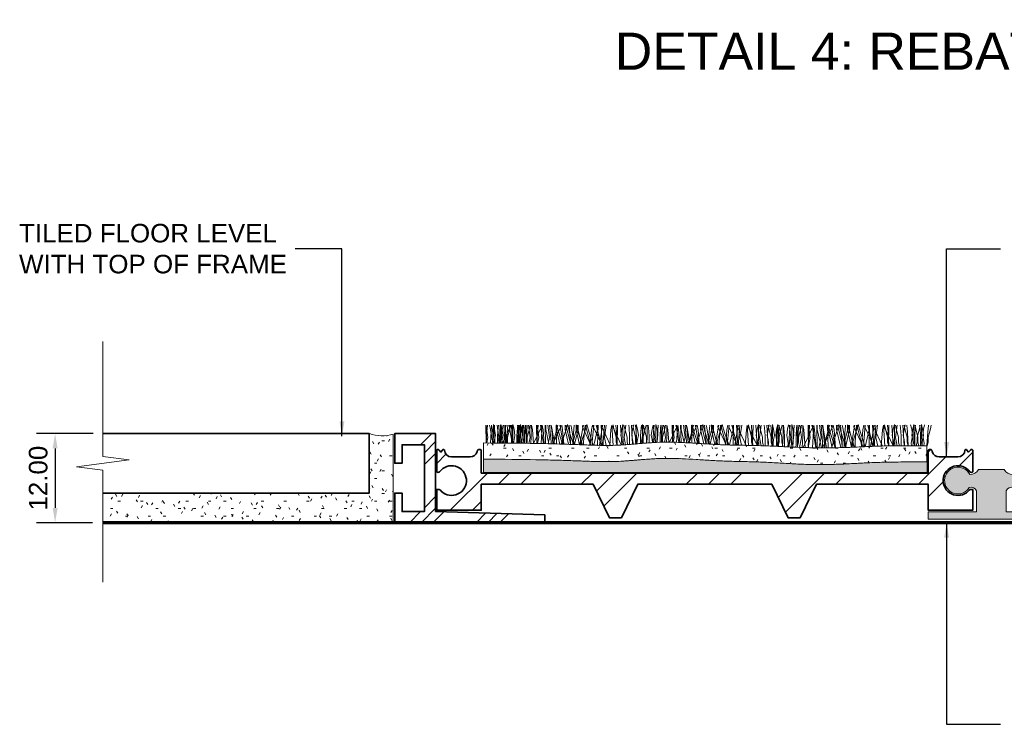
# Model space of a CAD drawing. Header units: millimetres. Extents: x -169 to 162, y -35 to 68.
# Tile 1 of 3: x -169 to -37, y -27 to 68. Entities that reach past the tile are written whole.
import ezdxf

# ---------------------------------------------------------------- set-up
doc = ezdxf.new("R2010")
doc.units = ezdxf.units.MM
for name, color, linetype, lineweight in [('FS-DETAIL', 3, 'Continuous', 35), ('FS-DETAIL-HATCH', 253, 'Continuous', 13), ('FS-DETAIL-THIN', 8, 'Continuous', 18), ('FS-DETAIL-WIDE', 4, 'Continuous', 70), ('FS-DIM', 14, 'Continuous', 15), ('FS-TEXT', 7, 'Continuous', 25)]:
    doc.layers.add(name, color=color, linetype=linetype, lineweight=lineweight)
doc.styles.add('Arial', font='arial.ttf', dxfattribs={"height": 2.5})
doc.dimstyles.new('Diagonal_2.5mm Arial', dxfattribs={"dimtxt": 2.5, "dimasz": 2, "dimexe": 2.5, "dimexo": 5, "dimgap": 1, "dimtad": 1, "dimzin": 0, "dimdsep": 46, "dimtxsty": 'Arial', "dimcen": 2, "dimdle": 4, "dimclrd": 256, "dimclre": 256, "dimclrt": 50, "dimaunit": 1, "dimadec": 0, "dimazin": 0, "dimtfac": 1, "dimtix": 1, "dimtmove": 2, "dimatfit": 3, "dimfxl": 1, "dimtvp": 1, "dimtolj": 1, "dimtzin": 0, "dimarcsym": 0})
doc.dimstyles.new('Diagonal_2.5mm Arial$7', dxfattribs={"dimtxt": 2.5, "dimasz": 2, "dimexe": 2.5, "dimexo": 5, "dimgap": 1, "dimtad": 0, "dimzin": 0, "dimdsep": 46, "dimtxsty": 'Arial', "dimcen": 2, "dimdle": 4, "dimclrd": 1, "dimclre": 256, "dimclrt": 7, "dimaunit": 1, "dimadec": 0, "dimazin": 0, "dimtfac": 1, "dimtix": 1, "dimtmove": 2, "dimatfit": 3, "dimfxl": 1, "dimtvp": 1, "dimtolj": 1, "dimtzin": 0, "dimarcsym": 0})

# ---------------------------------------------------------------- blocks, each defined once
blk = doc.blocks.new('CARPET-H-PROFILE-MAXI')
at = {"layer": 'FS-DETAIL-HATCH'}
for p, q in [((-73.39, -53.15), (-73.34, -55.57)), ((-73.25, -54.11), (-73.34, -55.57)), ((-73.1, -54.82), (-73.32, -53.15)), ((-73.18, -53.15), (-73.25, -54.11)), ((-72.8, -53.51), (-72.88, -53.15)), ((-72.46, -55.58), (-72.8, -53.51)), ((-72.78, -55.58), (-72.63, -53.16)), ((-72.5, -53.81), (-72.63, -53.16)), ((-72.36, -55.58), (-72.5, -53.81)), ((-72.21, -53.73), (-72.37, -53.08)), ((-72.37, -53.43), (-72.37, -53.08)), ((-72.37, -54.75), (-72.37, -53.43)), ((-72.23, -53.15), (-72.18, -55.58)), ((-72.1, -54.56), (-72.21, -53.73)), ((-71.64, -54.82), (-71.86, -53.15)), ((-71.74, -53.55), (-71.81, -54.6)), ((-71.68, -53.15), (-71.74, -53.55)), ((-71.51, -54.11), (-71.6, -55.59)), ((-71.44, -53.15), (-71.51, -54.11)), ((-71.34, -53.81), (-71.47, -53.15)), ((-71.46, -54.78), (-71.16, -53.66)), ((-71.19, -53.77), (-71.36, -53.08)), ((-71.36, -53.43), (-71.36, -53.08)), ((-71.36, -54.75), (-71.36, -53.43)), ((-71.2, -55.59), (-71.34, -53.81)), ((-71.09, -54.56), (-71.19, -53.78)), ((-71.16, -53.66), (-71.06, -53.15)), ((-71.15, -55.59), (-70.12, -53.4)), ((-70.91, -53.43), (-70.91, -53.15)), ((-70.91, -54.75), (-70.91, -53.43)), ((-70.72, -53.55), (-70.8, -54.6)), ((-70.76, -53.15), (-70.71, -55.6)), ((-70.67, -53.15), (-70.72, -53.55)), ((-70.5, -54.11), (-70.59, -55.6)), ((-70.43, -53.15), (-70.5, -54.11)), ((-70.45, -54.78), (-70.15, -53.66)), ((-70.18, -53.51), (-70.26, -53.15)), ((-69.83, -55.6), (-70.18, -53.51)), ((-70.12, -53.4), (-70.17, -53.15)), ((-70.15, -53.66), (-70.05, -53.15)), ((-69.88, -53.81), (-70, -53.15)), ((-69.9, -53.43), (-69.9, -53.15)), ((-69.9, -54.75), (-69.9, -53.43)), ((-69.73, -55.61), (-69.88, -53.81)), ((-69.59, -53.73), (-69.75, -53.08)), ((-69.75, -53.43), (-69.75, -53.08)), ((-69.75, -54.75), (-69.75, -53.43)), ((-69.47, -54.56), (-69.59, -53.73)), ((-69.11, -53.55), (-69.19, -54.6)), ((-69.04, -54.11), (-69.13, -55.61)), ((-69.06, -53.15), (-69.11, -53.55)), ((-68.89, -54.82), (-69.11, -53.15)), ((-68.96, -53.15), (-69.04, -54.11)), ((-68.89, -54.11), (-68.98, -55.61)), ((-68.82, -53.15), (-68.89, -54.11)), ((-68.84, -54.78), (-68.54, -53.66)), ((-68.57, -53.73), (-68.74, -53.08)), ((-68.74, -53.43), (-68.74, -53.08)), ((-68.74, -54.75), (-68.74, -53.43)), ((-68.46, -54.56), (-68.57, -53.73)), ((-68.56, -55.62), (-68.41, -53.15)), ((-68.54, -53.66), (-68.43, -53.15)), ((-68.29, -53.43), (-68.29, -53.15)), ((-68.29, -54.75), (-68.29, -53.43)), ((-68.1, -53.55), (-68.17, -54.6)), ((-68.05, -53.15), (-68.1, -53.55)), ((-68.01, -53.15), (-67.96, -55.62)), ((-67.87, -54.11), (-67.97, -55.62)), ((-67.8, -53.15), (-67.87, -54.11)), ((-67.82, -54.78), (-67.52, -53.66)), ((-67.42, -54.82), (-67.65, -53.15)), ((-67.52, -53.66), (-67.42, -53.15)), ((-67.27, -53.43), (-67.27, -53.15)), ((-67.27, -54.75), (-67.27, -53.43)), ((-67.12, -53.81), (-67.25, -53.15)), ((-66.98, -55.63), (-67.12, -53.81)), ((-66.95, -55.63), (-65.91, -53.4)), ((-66.55, -53.15), (-66.5, -55.64)), ((-66.41, -54.11), (-66.51, -55.64)), ((-66.26, -54.82), (-66.48, -53.15)), ((-66.34, -53.15), (-66.41, -54.11)), ((-65.96, -53.51), (-66.04, -53.15)), ((-65.6, -55.66), (-65.96, -53.51)), ((-65.91, -53.4), (-65.95, -53.15)), ((-65.94, -55.65), (-65.79, -53.16)), ((-65.66, -53.81), (-65.79, -53.16)), ((-65.51, -55.66), (-65.66, -53.81)), ((-65.39, -53.15), (-65.34, -55.67)), ((-65.32, -53.77), (-65.32, -53.15)), ((-64.88, -55.68), (-65.32, -53.77)), ((-64.8, -54.82), (-65.02, -53.15)), ((-64.6, -55.42), (-64.8, -53.15)), ((-64.5, -53.81), (-64.63, -53.15)), ((-64.5, -53.51), (-64.58, -53.15)), ((-64.13, -55.7), (-64.5, -53.51)), ((-64.35, -55.7), (-64.5, -53.81)), ((-64.36, -55.7), (-63.29, -53.4)), ((-64.26, -55.42), (-63.69, -53.15)), ((-63.92, -53.15), (-63.87, -55.71)), ((-63.86, -53.77), (-63.86, -53.14)), ((-63.56, -54.18), (-63.86, -53.14)), ((-63.41, -55.72), (-63.86, -53.77)), ((-63.05, -55.73), (-63.56, -54.18)), ((-63.34, -53.51), (-63.42, -53.15)), ((-62.97, -55.73), (-63.34, -53.51)), ((-63.29, -53.4), (-63.33, -53.15)), ((-63.24, -55.73), (-62.72, -54.18)), ((-63.04, -53.81), (-63.17, -53.15)), ((-62.88, -55.74), (-63.04, -53.81)), ((-62.72, -54.18), (-62.41, -53.1)), ((-62.7, -53.77), (-62.7, -53.15)), ((-62.24, -55.75), (-62.7, -53.77)), ((-62.02, -55.42), (-62.6, -53.15)), ((-62.1, -54.18), (-62.41, -53.1)), ((-61.97, -55.42), (-62.17, -53.15)), ((-61.57, -55.78), (-62.1, -54.18)), ((-61.87, -53.51), (-61.96, -53.15)), ((-61.5, -55.78), (-61.87, -53.51)), ((-61.69, -55.42), (-61.49, -53.15)), ((-61.64, -55.42), (-61.06, -53.15)), ((-61.43, -55.78), (-60.96, -53.77)), ((-61.24, -53.77), (-61.24, -53.14)), ((-60.94, -54.18), (-61.24, -53.14)), ((-60.76, -55.8), (-61.24, -53.77)), ((-60.56, -55.42), (-61.14, -53.15)), ((-60.96, -53.77), (-60.96, -53.15)), ((-60.39, -55.82), (-60.94, -54.18)), ((-60.71, -55.81), (-60.32, -53.51)), ((-60.64, -55.81), (-60.1, -54.18)), ((-60.37, -53.4), (-60.33, -53.15)), ((-59.23, -55.86), (-60.37, -53.4)), ((-60.32, -53.51), (-60.24, -53.15)), ((-60.22, -55.42), (-60.02, -53.15)), ((-60.1, -54.18), (-59.79, -53.1)), ((-59.4, -55.42), (-59.98, -53.15)), ((-59.47, -54.18), (-59.79, -53.1)), ((-58.91, -55.87), (-59.47, -54.18)), ((-59.32, -55.85), (-59.16, -53.81)), ((-59.16, -53.81), (-59.03, -53.15)), ((-59.06, -55.42), (-58.86, -53.15)), ((-58.91, -53.4), (-58.87, -53.15)), ((-57.75, -55.88), (-58.89, -53.45)), ((-58.83, -55.87), (-58.34, -53.77)), ((-57.94, -55.42), (-58.51, -53.15)), ((-58.34, -53.77), (-58.34, -53.15)), ((-58.27, -53.15), (-58.33, -55.88)), ((-58.09, -55.88), (-57.7, -53.51)), ((-57.7, -55.88), (-57.87, -53.15)), ((-57.75, -53.4), (-57.71, -53.15)), ((-56.59, -55.89), (-57.75, -53.4)), ((-57.7, -53.51), (-57.62, -53.15)), ((-57.6, -55.42), (-57.4, -53.15)), ((-57.4, -54.82), (-57.18, -53.15)), ((-56.7, -55.89), (-56.54, -53.81)), ((-56.54, -53.81), (-56.41, -53.16)), ((-56.24, -55.89), (-56.41, -53.16)), ((-56.29, -53.4), (-56.24, -53.13)), ((-55.15, -55.83), (-56.29, -53.4)), ((-56.14, -53.66), (-56.24, -53.13)), ((-55.84, -54.78), (-56.14, -53.66)), ((-55.86, -53.15), (-55.79, -54.11)), ((-55.79, -54.11), (-55.68, -55.86)), ((-55.65, -53.15), (-55.7, -55.86)), ((-55.08, -55.82), (-55.25, -53.15)), ((-55.2, -54.56), (-55.09, -53.73)), ((-55.09, -53.73), (-54.92, -53.08)), ((-54.92, -53.43), (-54.92, -53.08)), ((-54.92, -54.75), (-54.92, -53.43)), ((-54.67, -53.66), (-54.78, -53.15)), ((-54.77, -54.82), (-54.55, -53.15)), ((-54.37, -54.78), (-54.67, -53.66)), ((-54.15, -53.15), (-54.1, -53.55)), ((-54.1, -53.55), (-54.02, -54.6)), ((-53.63, -55.73), (-53.79, -53.15)), ((-53.74, -54.56), (-53.62, -53.73)), ((-53.62, -53.73), (-53.47, -53.13)), ((-53.51, -53.66), (-53.61, -53.15)), ((-53.21, -54.78), (-53.51, -53.66)), ((-53.23, -53.15), (-53.16, -54.11)), ((-53.16, -54.11), (-53.06, -55.68)), ((-52.96, -53.73), (-53.12, -53.08)), ((-53.12, -53.43), (-53.12, -53.08)), ((-53.12, -54.75), (-53.12, -53.43)), ((-52.84, -54.56), (-52.96, -53.73)), ((-52.57, -54.56), (-52.46, -53.73)), ((-52.48, -53.55), (-52.56, -54.6)), ((-52.43, -53.15), (-52.48, -53.55)), ((-52.46, -53.73), (-52.3, -53.08)), ((-52.26, -54.11), (-52.35, -55.62)), ((-52.3, -53.43), (-52.3, -53.08)), ((-52.3, -54.75), (-52.3, -53.43)), ((-52.18, -53.15), (-52.26, -54.11)), ((-52.21, -54.78), (-51.91, -53.66)), ((-52.05, -53.66), (-52.15, -53.15)), ((-51.75, -54.78), (-52.05, -53.66)), ((-51.91, -53.66), (-51.8, -53.15)), ((-51.66, -53.43), (-51.66, -53.15)), ((-51.66, -54.75), (-51.66, -53.43)), ((-51.53, -53.15), (-51.47, -53.55)), ((-51.47, -53.55), (-51.4, -54.6)), ((-51.11, -54.56), (-51, -53.73)), ((-51, -53.73), (-50.86, -53.18)), ((-50.79, -54.11), (-50.88, -55.53)), ((-50.64, -54.82), (-50.86, -53.18)), ((-50.72, -53.15), (-50.79, -54.11)), ((-50.33, -53.73), (-50.49, -53.08)), ((-50.49, -53.43), (-50.49, -53.08)), ((-50.49, -54.75), (-50.49, -53.43)), ((-50.22, -54.56), (-50.33, -53.73)), ((-50.31, -55.5), (-50.17, -53.15)), ((-49.86, -53.55), (-49.93, -54.6)), ((-49.8, -53.15), (-49.86, -53.55)), ((-49.77, -53.15), (-49.72, -55.48)), ((-49.63, -54.11), (-49.72, -55.48)), ((-49.56, -53.15), (-49.63, -54.11)), ((-49.58, -54.78), (-49.28, -53.66)), ((-49.18, -54.82), (-49.4, -53.15)), ((-49.28, -53.66), (-49.18, -53.15)), ((-49.03, -53.43), (-49.03, -53.15)), ((-49.03, -54.75), (-49.03, -53.43)), ((-48.88, -53.81), (-49.01, -53.15)), ((-48.75, -55.47), (-48.88, -53.81)), ((-48.63, -55.47), (-47.67, -53.4)), ((-48.31, -53.15), (-48.26, -55.48)), ((-48.17, -54.11), (-48.25, -55.48)), ((-48.02, -54.82), (-48.24, -53.15)), ((-48.1, -53.15), (-48.17, -54.11)), ((-47.72, -53.51), (-47.8, -53.15)), ((-47.39, -55.5), (-47.72, -53.51)), ((-47.67, -53.4), (-47.71, -53.15)), ((-47.69, -55.49), (-47.55, -53.16)), ((-47.42, -53.81), (-47.55, -53.16)), ((-47.28, -55.5), (-47.42, -53.81)), ((-47.15, -53.15), (-47.1, -55.51)), ((-47.08, -53.77), (-47.08, -53.15)), ((-46.67, -55.52), (-47.08, -53.77)), ((-46.56, -54.82), (-46.78, -53.15)), ((-46.36, -55.42), (-46.56, -53.15)), ((-46.26, -53.81), (-46.39, -53.15)), ((-46.26, -53.51), (-46.34, -53.15)), ((-45.91, -55.57), (-46.26, -53.51)), ((-46.12, -55.56), (-46.26, -53.81)), ((-46.05, -55.56), (-45.04, -53.4)), ((-46.02, -55.42), (-45.44, -53.15)), ((-45.68, -53.15), (-45.63, -55.58)), ((-45.62, -53.77), (-45.62, -53.14)), ((-45.32, -54.18), (-45.62, -53.14)), ((-45.19, -55.61), (-45.62, -53.77)), ((-44.84, -55.63), (-45.32, -54.18)), ((-45.09, -53.51), (-45.18, -53.15)), ((-44.74, -55.63), (-45.09, -53.51)), ((-45.04, -53.4), (-45.08, -53.15)), ((-44.96, -55.62), (-44.48, -54.18)), ((-44.79, -53.81), (-44.92, -53.15)), ((-44.65, -55.64), (-44.79, -53.81)), ((-44.48, -54.18), (-44.17, -53.1)), ((-44.46, -53.77), (-44.46, -53.15)), ((-44.01, -55.68), (-44.46, -53.77)), ((-43.78, -55.42), (-44.36, -53.15)), ((-43.86, -54.18), (-44.17, -53.1)), ((-43.73, -55.42), (-43.93, -53.15)), ((-43.35, -55.72), (-43.86, -54.18)), ((-43.63, -53.51), (-43.71, -53.15)), ((-43.26, -55.72), (-43.63, -53.51)), ((-43.44, -55.42), (-43.24, -53.15)), ((-43.39, -55.42), (-42.82, -53.15)), ((-43.17, -55.73), (-42.72, -53.77)), ((-42.99, -53.77), (-42.99, -53.14)), ((-42.69, -54.18), (-42.99, -53.14)), ((-42.53, -55.76), (-42.99, -53.77)), ((-42.32, -55.42), (-42.89, -53.15)), ((-42.72, -53.77), (-42.72, -53.15)), ((-42.16, -55.78), (-42.69, -54.18)), ((-42.46, -55.76), (-42.08, -53.51)), ((-42.38, -55.77), (-41.86, -54.18)), ((-42.13, -53.4), (-42.09, -53.15)), ((-41, -55.83), (-42.13, -53.4)), ((-42.08, -53.51), (-42, -53.15)), ((-41.98, -55.42), (-41.78, -53.15)), ((-41.86, -54.18), (-41.54, -53.1)), ((-41.16, -55.42), (-41.73, -53.15)), ((-41.23, -54.18), (-41.54, -53.1)), ((-40.68, -55.84), (-41.23, -54.18)), ((-41.08, -55.83), (-40.92, -53.81)), ((-40.92, -53.81), (-40.79, -53.15)), ((-40.82, -55.42), (-40.62, -53.15)), ((-40.67, -53.4), (-40.63, -53.15)), ((-39.52, -55.87), (-40.67, -53.4)), ((-40.58, -55.84), (-40.09, -53.77)), ((-39.69, -55.42), (-40.27, -53.15)), ((-40.09, -53.77), (-40.09, -53.15)), ((-40.03, -53.15), (-40.09, -55.85)), ((-39.85, -55.86), (-39.46, -53.51)), ((-39.46, -55.87), (-39.63, -53.15)), ((-39.51, -53.4), (-39.47, -53.15)), ((-38.34, -55.89), (-39.51, -53.4)), ((-39.46, -53.51), (-39.37, -53.15)), ((-39.36, -55.42), (-39.16, -53.15)), ((-39.16, -54.82), (-38.93, -53.15)), ((-38.46, -55.89), (-38.29, -53.81)), ((-38.29, -53.81), (-38.17, -53.16)), ((-38, -55.9), (-38.17, -53.16)), ((-38.04, -53.4), (-38, -53.13)), ((-36.86, -55.92), (-38.04, -53.4)), ((-37.89, -53.66), (-38, -53.13)), ((-37.59, -54.78), (-37.89, -53.66)), ((-37.62, -53.15), (-37.54, -54.11)), ((-37.54, -54.11), (-37.43, -55.91)), ((-37.4, -53.15), (-37.46, -55.91)), ((-36.83, -55.92), (-37.01, -53.15)), ((-36.96, -54.56), (-36.84, -53.73)), ((-36.84, -53.73), (-36.68, -53.08)), ((-36.68, -53.43), (-36.68, -53.08)), ((-36.68, -54.75), (-36.68, -53.43)), ((-36.53, -54.82), (-36.31, -53.15)), ((-36.43, -53.66), (-36.53, -53.15)), ((-36.13, -54.78), (-36.43, -53.66)), ((-35.91, -53.15), (-35.86, -53.55)), ((-35.86, -53.55), (-35.78, -54.6)), ((-35.37, -55.98), (-35.54, -53.15)), ((-35.49, -54.56), (-35.38, -53.73)), ((-35.38, -53.73), (-35.23, -53.13)), ((-35.27, -53.66), (-35.37, -53.15)), ((-34.97, -54.78), (-35.27, -53.66)), ((-34.99, -53.15), (-34.92, -54.11)), ((-34.92, -54.11), (-34.81, -55.91)), ((-34.64, -53.73), (-34.8, -53.08)), ((-34.8, -53.43), (-34.8, -53.08)), ((-34.8, -54.75), (-34.8, -53.43)), ((-34.52, -54.56), (-34.64, -53.73)), ((-34.33, -54.56), (-34.22, -53.73)), ((-34.16, -53.55), (-34.24, -54.6)), ((-34.22, -53.73), (-34.06, -53.08)), ((-34.11, -53.15), (-34.16, -53.55)), ((-34.06, -53.43), (-34.06, -53.08)), ((-34.06, -54.75), (-34.06, -53.43)), ((-33.94, -54.11), (-34.05, -55.91)), ((-33.87, -53.15), (-33.94, -54.11)), ((-33.81, -53.66), (-33.91, -53.15)), ((-33.89, -54.78), (-33.59, -53.66)), ((-33.51, -54.78), (-33.81, -53.66)), ((-33.59, -53.66), (-33.48, -53.15)), ((-33.34, -53.43), (-33.34, -53.15)), ((-33.34, -54.75), (-33.34, -53.43)), ((-33.28, -53.15), (-33.23, -53.55)), ((-33.23, -53.55), (-33.16, -54.6)), ((-32.87, -54.56), (-32.76, -53.73)), ((-32.76, -53.73), (-32.61, -53.13)), ((-32.48, -54.11), (-32.59, -55.91)), ((-32.33, -54.82), (-32.55, -53.15)), ((-32.4, -53.15), (-32.48, -54.11)), ((-32.01, -53.73), (-32.18, -53.08)), ((-32.18, -53.43), (-32.18, -53.08)), ((-32.18, -54.75), (-32.18, -53.43)), ((-32.03, -56.12), (-31.85, -53.15)), ((-31.9, -54.56), (-32.01, -53.73)), ((-31.54, -53.55), (-31.61, -54.6)), ((-31.49, -53.15), (-31.54, -53.55)), ((-31.45, -53.15), (-31.39, -56.15)), ((-31.31, -54.11), (-31.43, -55.91)), ((-31.24, -53.15), (-31.31, -54.11)), ((-31.26, -54.78), (-30.96, -53.66)), ((-30.86, -54.82), (-31.08, -53.15)), ((-30.96, -53.66), (-30.86, -53.15)), ((-30.71, -53.43), (-30.71, -53.15)), ((-30.71, -54.75), (-30.71, -53.43)), ((-30.56, -53.81), (-30.69, -53.15)), ((-30.65, -56.18), (-29.35, -53.4)), ((-30.37, -56.19), (-30.56, -53.81)), ((-29.99, -53.15), (-29.93, -56.2)), ((-29.85, -54.11), (-29.96, -55.91)), ((-29.7, -54.82), (-29.92, -53.15)), ((-29.78, -53.15), (-29.85, -54.11)), ((-29.4, -53.51), (-29.48, -53.15)), ((-29.41, -56.21), (-29.23, -53.16)), ((-28.95, -56.22), (-29.4, -53.51)), ((-29.35, -53.4), (-29.39, -53.15)), ((-29.1, -53.81), (-29.23, -53.16)), ((-28.91, -56.22), (-29.1, -53.81)), ((-28.83, -53.15), (-28.76, -56.22)), ((-28.76, -53.77), (-28.76, -53.15)), ((-28.19, -56.22), (-28.76, -53.77)), ((-28.24, -54.82), (-28.46, -53.15)), ((-28.04, -55.42), (-28.24, -53.15)), ((-27.94, -53.81), (-28.07, -53.15)), ((-28.04, -56.21), (-26.72, -53.4)), ((-27.94, -53.51), (-28.02, -53.15)), ((-27.49, -56.22), (-27.94, -53.51)), ((-27.75, -56.22), (-27.94, -53.81)), ((-27.7, -55.42), (-27.12, -53.15)), ((-27.36, -53.15), (-27.3, -56.22)), ((-27.3, -53.77), (-27.3, -53.14)), ((-27, -54.18), (-27.3, -53.14)), ((-26.73, -56.21), (-27.3, -53.77)), ((-26.33, -56.21), (-27, -54.18)), ((-26.78, -53.51), (-26.86, -53.15)), ((-26.84, -56.21), (-26.16, -54.18)), ((-26.33, -56.21), (-26.78, -53.51)), ((-26.72, -53.4), (-26.77, -53.15)), ((-26.48, -53.81), (-26.6, -53.15)), ((-26.28, -56.21), (-26.48, -53.81)), ((-26.16, -54.18), (-25.85, -53.1)), ((-26.14, -53.77), (-26.14, -53.15)), ((-25.57, -56.19), (-26.14, -53.77)), ((-25.46, -55.42), (-26.04, -53.15)), ((-25.54, -54.18), (-25.85, -53.1)), ((-25.41, -55.42), (-25.61, -53.15)), ((-24.88, -56.17), (-25.54, -54.18)), ((-25.31, -53.51), (-25.39, -53.15)), ((-24.87, -56.17), (-25.31, -53.51)), ((-25.13, -55.42), (-24.93, -53.15)), ((-25.07, -55.42), (-24.5, -53.15)), ((-24.96, -56.17), (-24.4, -53.77)), ((-24.68, -53.77), (-24.68, -53.14)), ((-24.38, -54.18), (-24.68, -53.14)), ((-24.12, -56.15), (-24.68, -53.77)), ((-24, -55.42), (-24.58, -53.15)), ((-24.4, -53.77), (-24.4, -53.15)), ((-23.73, -56.13), (-24.38, -54.18)), ((-24.2, -56.15), (-23.76, -53.51)), ((-24.19, -56.15), (-23.54, -54.18)), ((-23.81, -53.4), (-23.77, -53.15)), ((-22.56, -56.08), (-23.81, -53.4)), ((-23.76, -53.51), (-23.68, -53.15)), ((-23.66, -55.42), (-23.46, -53.15)), ((-23.54, -54.18), (-23.22, -53.1)), ((-22.84, -55.42), (-23.41, -53.15)), ((-22.91, -54.18), (-23.22, -53.1)), ((-22.28, -56.07), (-22.91, -54.18)), ((-22.78, -56.09), (-22.6, -53.81)), ((-22.6, -53.81), (-22.47, -53.15)), ((-22.5, -55.42), (-22.3, -53.15)), ((-22.35, -53.4), (-22.31, -53.15)), ((-21.12, -56.02), (-22.33, -53.45)), ((-22.31, -56.07), (-21.77, -53.77)), ((-21.38, -55.42), (-21.95, -53.15)), ((-21.77, -53.77), (-21.77, -53.15)), ((-21.71, -53.15), (-21.77, -56.05)), ((-21.56, -56.04), (-21.14, -53.51)), ((-21.13, -56.02), (-21.31, -53.15)), ((-21.19, -53.4), (-21.15, -53.15)), ((-19.98, -55.98), (-21.19, -53.4)), ((-21.14, -53.51), (-21.05, -53.15)), ((-21.04, -55.42), (-20.84, -53.15)), ((-20.84, -54.82), (-20.62, -53.15)), ((-20.15, -55.99), (-19.97, -53.81)), ((-19.97, -53.81), (-19.85, -53.16)), ((-19.67, -55.98), (-19.85, -53.16)), ((-19.73, -53.4), (-19.68, -53.13)), ((-18.53, -55.96), (-19.73, -53.4)), ((-19.58, -53.66), (-19.68, -53.13)), ((-19.28, -54.78), (-19.58, -53.66)), ((-19.3, -53.15), (-19.22, -54.11)), ((-19.22, -54.11), (-19.11, -55.91)), ((-19.09, -53.15), (-19.14, -55.97)), ((-18.51, -55.96), (-18.69, -53.15)), ((-18.64, -54.56), (-18.53, -53.73)), ((-18.53, -53.73), (-18.36, -53.08)), ((-18.36, -53.43), (-18.36, -53.08)), ((-18.36, -54.75), (-18.36, -53.43)), ((-18.11, -53.66), (-18.22, -53.15)), ((-18.21, -54.82), (-17.99, -53.15)), ((-17.81, -54.78), (-18.11, -53.66)), ((-17.59, -53.15), (-17.54, -53.55)), ((-17.54, -53.55), (-17.46, -54.6)), ((-17.05, -55.94), (-17.22, -53.15)), ((-17.18, -54.56), (-17.06, -53.73)), ((-17.06, -53.73), (-16.91, -53.13)), ((-16.95, -53.66), (-17.05, -53.15)), ((-16.65, -54.78), (-16.95, -53.66)), ((-16.67, -53.15), (-16.6, -54.11)), ((-16.6, -54.11), (-16.49, -55.91)), ((-16.03, -53.73), (-16.18, -53.13)), ((-15.92, -54.56), (-16.03, -53.73)), ((-16.01, -54.56), (-15.9, -53.73)), ((-15.9, -53.73), (-15.74, -53.08)), ((-15.74, -53.43), (-15.74, -53.08)), ((-15.74, -54.75), (-15.74, -53.43)), ((-15.55, -53.55), (-15.63, -54.6)), ((-15.49, -53.66), (-15.59, -53.15)), ((-15.5, -53.15), (-15.55, -53.55)), ((-15.19, -54.78), (-15.49, -53.66)), ((-15.28, -54.78), (-14.98, -53.66)), ((-14.98, -53.66), (-14.88, -53.15)), ((-14.96, -53.15), (-14.91, -53.55)), ((-14.91, -53.55), (-14.84, -54.6)), ((-14.73, -53.43), (-14.73, -53.08)), ((-14.57, -53.73), (-14.73, -53.08)), ((-14.73, -54.75), (-14.73, -53.43)), ((-14.45, -54.56), (-14.57, -53.73)), ((-14.55, -54.56), (-14.44, -53.73)), ((-14.44, -53.73), (-14.29, -53.13)), ((-13.87, -54.11), (-13.98, -55.91)), ((-13.79, -53.15), (-13.87, -54.11)), ((-13.82, -54.78), (-13.52, -53.66)), ((-13.52, -53.66), (-13.41, -53.15)), ((-73.26, -55.57), (-73.1, -54.82)), ((-72.43, -55.58), (-72.37, -54.75)), ((-72.28, -55.58), (-72.21, -55.08)), ((-72.21, -55.08), (-72.1, -54.56)), ((-71.81, -54.6), (-71.81, -55.59)), ((-71.8, -55.59), (-71.64, -54.82)), ((-71.5, -55.59), (-71.46, -55.46)), ((-71.46, -55.46), (-71.46, -54.78)), ((-71.41, -55.59), (-71.36, -54.75)), ((-71.27, -55.59), (-71.2, -55.08)), ((-71.2, -55.08), (-71.09, -54.56)), ((-70.96, -55.59), (-70.91, -54.75)), ((-70.8, -54.6), (-70.8, -55.6)), ((-70.49, -55.6), (-70.45, -55.46)), ((-70.45, -55.46), (-70.45, -54.78)), ((-69.95, -55.6), (-69.9, -54.75)), ((-69.8, -55.61), (-69.75, -54.75)), ((-69.66, -55.61), (-69.59, -55.08)), ((-69.59, -55.08), (-69.47, -54.56)), ((-69.19, -54.6), (-69.19, -55.61)), ((-69.05, -55.61), (-68.89, -54.82)), ((-68.88, -55.61), (-68.84, -55.46)), ((-68.84, -55.46), (-68.84, -54.78)), ((-68.79, -55.61), (-68.74, -54.75)), ((-68.65, -55.61), (-68.57, -55.08)), ((-68.57, -55.08), (-68.46, -54.56)), ((-68.34, -55.62), (-68.29, -54.75)), ((-68.17, -54.6), (-68.17, -55.62)), ((-67.87, -55.62), (-67.82, -55.46)), ((-67.82, -55.46), (-67.82, -54.78)), ((-67.59, -55.62), (-67.42, -54.82)), ((-67.33, -55.63), (-67.27, -54.75)), ((-66.43, -55.64), (-66.26, -54.82)), ((-64.98, -55.68), (-64.8, -54.82)), ((-64.6, -55.69), (-64.6, -55.42)), ((-64.29, -55.7), (-64.26, -55.42)), ((-62, -55.76), (-62.02, -55.42)), ((-61.97, -55.76), (-61.97, -55.42)), ((-61.69, -55.77), (-61.69, -55.42)), ((-61.67, -55.77), (-61.64, -55.42)), ((-60.53, -55.81), (-60.56, -55.42)), ((-60.22, -55.82), (-60.22, -55.42)), ((-59.36, -55.85), (-59.4, -55.42)), ((-59.06, -55.86), (-59.06, -55.42)), ((-57.9, -55.88), (-57.94, -55.42)), ((-57.6, -55.88), (-57.6, -55.42)), ((-57.18, -55.89), (-57.4, -54.82)), ((-55.84, -55.46), (-55.84, -54.78)), ((-55.72, -55.86), (-55.84, -55.46)), ((-55.09, -55.08), (-55.2, -54.56)), ((-55.01, -55.61), (-55.09, -55.08)), ((-55.03, -55.82), (-55.01, -55.61)), ((-54.86, -55.81), (-54.92, -54.75)), ((-54.57, -55.8), (-54.77, -54.82)), ((-54.37, -55.46), (-54.37, -54.78)), ((-54.28, -55.78), (-54.37, -55.46)), ((-54.02, -54.6), (-54.02, -55.76)), ((-53.62, -55.08), (-53.74, -54.56)), ((-53.55, -55.61), (-53.62, -55.08)), ((-53.56, -55.73), (-53.55, -55.61)), ((-53.21, -55.46), (-53.21, -54.78)), ((-53.15, -55.69), (-53.21, -55.46)), ((-53.18, -55.69), (-53.12, -54.75)), ((-53.03, -55.61), (-52.96, -55.08)), ((-53.02, -55.68), (-53.03, -55.61)), ((-52.96, -55.08), (-52.84, -54.56)), ((-52.46, -55.08), (-52.57, -54.56)), ((-52.56, -54.6), (-52.56, -55.64)), ((-52.39, -55.61), (-52.46, -55.08)), ((-52.39, -55.63), (-52.39, -55.61)), ((-52.25, -55.61), (-52.3, -54.75)), ((-52.25, -55.61), (-52.21, -55.46)), ((-52.21, -55.46), (-52.21, -54.78)), ((-51.75, -55.46), (-51.75, -54.78)), ((-51.71, -55.58), (-51.75, -55.46)), ((-51.71, -55.58), (-51.66, -54.75)), ((-51.4, -54.6), (-51.4, -55.56)), ((-51, -55.08), (-51.11, -54.56)), ((-50.94, -55.53), (-51, -55.08)), ((-50.79, -55.52), (-50.64, -54.82)), ((-50.54, -55.5), (-50.49, -54.75)), ((-50.39, -55.5), (-50.33, -55.08)), ((-50.33, -55.08), (-50.22, -54.56)), ((-49.93, -54.6), (-49.93, -55.49)), ((-49.59, -55.48), (-49.58, -55.46)), ((-49.58, -55.46), (-49.58, -54.78)), ((-49.32, -55.48), (-49.18, -54.82)), ((-49.07, -55.47), (-49.03, -54.75)), ((-48.15, -55.48), (-48.02, -54.82)), ((-46.7, -55.52), (-46.56, -54.82)), ((-46.36, -55.54), (-46.36, -55.42)), ((-46.03, -55.56), (-46.02, -55.42)), ((-43.76, -55.69), (-43.78, -55.42)), ((-43.73, -55.69), (-43.73, -55.42)), ((-43.44, -55.71), (-43.44, -55.42)), ((-43.42, -55.71), (-43.39, -55.42)), ((-42.29, -55.77), (-42.32, -55.42)), ((-41.98, -55.78), (-41.98, -55.42)), ((-41.12, -55.82), (-41.16, -55.42)), ((-40.82, -55.83), (-40.82, -55.42)), ((-39.66, -55.86), (-39.69, -55.42)), ((-39.36, -55.87), (-39.36, -55.42)), ((-38.94, -55.88), (-39.16, -54.82)), ((-37.59, -55.46), (-37.59, -54.78)), ((-37.47, -55.91), (-37.59, -55.46)), ((-36.84, -55.08), (-36.96, -54.56)), ((-36.77, -55.61), (-36.84, -55.08)), ((-36.8, -55.93), (-36.77, -55.61)), ((-36.61, -55.93), (-36.68, -54.75)), ((-36.3, -55.94), (-36.53, -54.82)), ((-36.13, -55.46), (-36.13, -54.78)), ((-35.99, -55.95), (-36.13, -55.46)), ((-35.78, -54.6), (-35.78, -55.8)), ((-35.38, -55.08), (-35.49, -54.56)), ((-35.31, -55.61), (-35.38, -55.08)), ((-35.34, -55.98), (-35.31, -55.61)), ((-34.97, -55.46), (-34.97, -54.78)), ((-34.82, -55.99), (-34.97, -55.46)), ((-34.88, -55.99), (-34.8, -54.75)), ((-34.71, -55.61), (-34.64, -55.08)), ((-34.68, -56), (-34.71, -55.61)), ((-34.64, -55.08), (-34.52, -54.56)), ((-34.22, -55.08), (-34.33, -54.56)), ((-34.24, -54.6), (-34.24, -55.8)), ((-34.14, -55.61), (-34.22, -55.08)), ((-34.18, -56.03), (-34.14, -55.61)), ((-33.98, -56.04), (-34.06, -54.75)), ((-34.05, -56.03), (-33.89, -55.46)), ((-33.89, -55.46), (-33.89, -54.78)), ((-33.51, -55.46), (-33.51, -54.78)), ((-33.33, -56.07), (-33.51, -55.46)), ((-33.42, -56.06), (-33.34, -54.75)), ((-33.16, -54.6), (-33.16, -55.8)), ((-32.76, -55.08), (-32.87, -54.56)), ((-32.68, -55.61), (-32.76, -55.08)), ((-32.73, -56.09), (-32.68, -55.61)), ((-32.59, -56.1), (-32.33, -54.82)), ((-32.26, -56.12), (-32.18, -54.75)), ((-32.09, -55.61), (-32.01, -55.08)), ((-32.04, -56.12), (-32.09, -55.61)), ((-32.01, -55.08), (-31.9, -54.56)), ((-31.61, -54.6), (-31.61, -55.8)), ((-31.46, -56.15), (-31.26, -55.46)), ((-31.26, -55.46), (-31.26, -54.78)), ((-31.14, -56.16), (-30.86, -54.82)), ((-30.8, -56.18), (-30.71, -54.75)), ((-29.98, -56.2), (-29.7, -54.82)), ((-28.53, -56.22), (-28.24, -54.82)), ((-28.04, -56.22), (-28.04, -55.42)), ((-27.77, -56.22), (-27.7, -55.42)), ((-25.4, -56.19), (-25.46, -55.42)), ((-25.41, -56.19), (-25.41, -55.42)), ((-25.14, -56.18), (-25.07, -55.42)), ((-25.13, -56.18), (-25.13, -55.42)), ((-23.94, -56.14), (-24, -55.42)), ((-23.66, -56.13), (-23.66, -55.42)), ((-22.78, -56.09), (-22.84, -55.42)), ((-22.5, -56.08), (-22.5, -55.42)), ((-21.32, -56.03), (-21.38, -55.42)), ((-21.04, -56.02), (-21.04, -55.42)), ((-20.59, -56), (-20.84, -54.82)), ((-19.28, -55.46), (-19.28, -54.78)), ((-19.13, -55.97), (-19.28, -55.46)), ((-18.53, -55.08), (-18.64, -54.56)), ((-18.45, -55.61), (-18.53, -55.08)), ((-18.48, -55.96), (-18.45, -55.61)), ((-18.29, -55.96), (-18.36, -54.75)), ((-17.98, -55.95), (-18.21, -54.82)), ((-17.81, -55.46), (-17.81, -54.78)), ((-17.67, -55.95), (-17.81, -55.46)), ((-17.46, -54.6), (-17.46, -55.8)), ((-17.06, -55.08), (-17.18, -54.56)), ((-16.99, -55.61), (-17.06, -55.08)), ((-17.02, -55.94), (-16.99, -55.61)), ((-16.65, -55.46), (-16.65, -54.78)), ((-16.51, -55.94), (-16.65, -55.46)), ((-16.1, -55.61), (-16.03, -55.08)), ((-16.07, -55.94), (-16.1, -55.61)), ((-16.03, -55.08), (-15.92, -54.56)), ((-15.9, -55.08), (-16.01, -54.56)), ((-15.83, -55.61), (-15.9, -55.08)), ((-15.86, -55.94), (-15.83, -55.61)), ((-15.67, -55.94), (-15.74, -54.75)), ((-15.63, -54.6), (-15.63, -55.8)), ((-15.41, -55.94), (-15.28, -55.46)), ((-15.28, -55.46), (-15.28, -54.78)), ((-15.19, -55.46), (-15.19, -54.78)), ((-15.05, -55.94), (-15.19, -55.46)), ((-14.84, -54.6), (-14.84, -55.8)), ((-14.8, -55.94), (-14.73, -54.75)), ((-14.64, -55.61), (-14.57, -55.08)), ((-14.61, -55.94), (-14.64, -55.61)), ((-14.57, -55.08), (-14.45, -54.56)), ((-14.44, -55.08), (-14.55, -54.56)), ((-14.36, -55.61), (-14.44, -55.08)), ((-14.39, -55.94), (-14.36, -55.61)), ((-13.95, -55.94), (-13.82, -55.46)), ((-13.82, -55.46), (-13.82, -54.78)), ((-35.78, -55.8), (-35.78, -55.96)), ((-34.81, -55.91), (-34.81, -55.99)), ((-34.24, -55.8), (-34.24, -56.02)), ((-34.05, -55.91), (-34.04, -56.03)), ((-33.16, -55.8), (-33.15, -56.07)), ((-32.59, -55.91), (-32.57, -56.1)), ((-31.61, -55.8), (-31.62, -56.14)), ((-31.43, -55.91), (-31.41, -56.15)), ((-29.96, -55.91), (-29.94, -56.2)), ((-28.04, -56.22), (-28.04, -56.21)), ((-19.11, -55.91), (-19.12, -55.97)), ((-17.46, -55.8), (-17.46, -55.94)), ((-16.49, -55.91), (-16.49, -55.94)), ((-15.63, -55.8), (-15.63, -55.94)), ((-14.84, -55.8), (-14.83, -55.94))]:
    blk.add_line(p, q, dxfattribs=at)
blk = doc.blocks.new('*D1')
at = {"layer": 'Defpoints', "color": 0, "transparency": 16777216}
for p in [(-154.57, 12), (-164.69, 0), (-154.65, 0)]:
    blk.add_point(p, dxfattribs=at)
at = {"layer": 'FS-DIM', "lineweight": -2, "transparency": 16777216}
for p, q in [((-159.57, 12), (-167.19, 12)), ((-164.69, 10), (-164.69, 2)), ((-159.65, 0), (-167.19, 0))]:
    blk.add_line(p, q, dxfattribs=at)
at = {"layer": 'FS-DIM', "transparency": 16777216}
for points in [[(-165.02, 10), (-164.35, 10), (-164.69, 12)], [(-165.02, 2), (-164.35, 2), (-164.69, 0)]]:
    blk.add_solid(points, dxfattribs=at)
at = {"layer": 'FS-DIM', "color": 50, "transparency": 16777216, "insert": (-166.96, 6), "char_height": 2.5, "attachment_point": 5, "rotation": 90, "style": 'Arial'}
blk.add_mtext('\\A1;12.00', dxfattribs=at)

msp = doc.modelspace()

# ---------------------------------------------------------------- hatches: boundary and pattern name
at = {"layer": 'FS-DETAIL-HATCH'}
h = msp.add_hatch(dxfattribs=at)
h.set_pattern_fill('FP_3', color=256, style=0, pattern_type=2)
h.set_pattern_definition([(0, (-1514.6199, -3314.3196), (4.064, 1.016), [0.335, -2.713, 0.335, -2.713, -16.256]), (0, (-1514.6199, -3314.3196), (4.064, 1.016), [-6.096, 0.335, -5.761, 0.335, -2.713, -7.112]), (0, (-1514.6199, -3314.3196), (4.064, 1.016), [-15.24, 0.335, -1.697, 0.335, -4.745]), (120, (-1513.0959, -3313.8116), (-2.9118818, 3.01152724), [0.335, -2.713, 0.335, -2.713, -16.256]), (120, (-1513.0959, -3313.8116), (-2.9118818, 3.01152724), [-6.096, 0.335, -5.761, 0.335, -2.713, -7.112]), (120, (-1513.0959, -3313.8116), (-2.9118818, 3.01152724), [-15.24, 0.335, -1.697, 0.335, -4.745]), (240, (-1512.5879, -3311.7796), (-1.1521182, -4.02752724), [0.335, -2.713, 0.335, -2.713, -16.256]), (240, (-1512.5879, -3311.7796), (-1.1521182, -4.02752724), [-6.096, 0.335, -5.761, 0.335, -2.713, -7.112]), (240, (-1512.5879, -3311.7796), (-1.1521182, -4.02752724), [-15.24, 0.335, -1.697, 0.335, -4.745])])
h.paths.add_polyline_path([(-158.303, 0.016), (-119.143, 0.016), (-119.143, 11.937), (-120.213, 11.733), (-121.302, 11.761), (-122.361, 12.02), (-122.361, 4), (-158.303, 4), (-158.303, 0.905)], flags=0)
h = msp.add_hatch(dxfattribs=at)
h.set_pattern_fill('FP_3', color=256, style=0, pattern_type=2)
h.set_pattern_definition([(45, (-1427.115, -3314.3196), (-4.490128, 4.490128), []), (45, (-1425.528, -3314.3196), (9e-16, 8.980256), []), (45, (-1428.702, -3314.3196), (9e-16, 8.980256), [])])
h.paths.add_polyline_path([(-107.49, 0), (-98.754, 0), (-98.754, 1.074), (-113.454, 1.519), (-113.454, 12), (-118.954, 12), (-118.954, 8), (-117.954, 8), (-117.954, 10.5), (-114.954, 10.5), (-114.954, 1.5), (-117.954, 1.5), (-117.954, 4), (-118.954, 4), (-118.954, 0)], flags=0)
h = msp.add_hatch(dxfattribs=at)
h.set_pattern_fill('FP_4', color=256, style=0, pattern_type=2)
h.set_pattern_definition([(0, (-1427.1148, -3314.3196), (4.064, 1.016), [0.335, -2.713, 0.335, -2.713, -16.256]), (0, (-1427.1148, -3314.3196), (4.064, 1.016), [-6.096, 0.335, -5.761, 0.335, -2.713, -7.112]), (0, (-1427.1148, -3314.3196), (4.064, 1.016), [-15.24, 0.335, -1.697, 0.335, -4.745]), (120, (-1425.5908, -3313.8116), (-2.9118818, 3.01152724), [0.335, -2.713, 0.335, -2.713, -16.256]), (120, (-1425.5908, -3313.8116), (-2.9118818, 3.01152724), [-6.096, 0.335, -5.761, 0.335, -2.713, -7.112]), (120, (-1425.5908, -3313.8116), (-2.9118818, 3.01152724), [-15.24, 0.335, -1.697, 0.335, -4.745]), (240, (-1425.0828, -3311.7796), (-1.1521182, -4.02752724), [0.335, -2.713, 0.335, -2.713, -16.256]), (240, (-1425.0828, -3311.7796), (-1.1521182, -4.02752724), [-6.096, 0.335, -5.761, 0.335, -2.713, -7.112]), (240, (-1425.0828, -3311.7796), (-1.1521182, -4.02752724), [-15.24, 0.335, -1.697, 0.335, -4.745])])
h.paths.add_polyline_path([(-61.667, 7.826), (-59.508, 7.868), (-57.432, 7.955), (-55.458, 8.057), (-53.348, 8.14), (-50.775, 8.179), (-47.278, 8.185), (-47.278, 10.372), (-50.763, 10.366), (-53.32, 10.327), (-59.53, 10.101), (-61.73, 10.084), (-63.913, 10.126), (-70.171, 10.386), (-74.29, 10.48), (-76.349, 10.575), (-78.364, 10.698), (-80.26, 10.802), (-82.01, 10.845), (-83.716, 10.813), (-85.504, 10.697), (-87.453, 10.536), (-89.594, 10.42), (-92.007, 10.434), (-95.269, 10.549), (-99.965, 10.678), (-107.008, 10.74), (-107.008, 8.553), (-99.964, 8.491), (-95.212, 8.361), (-92.005, 8.247), (-89.592, 8.234), (-87.451, 8.349), (-85.501, 8.511), (-83.713, 8.627), (-82.007, 8.659), (-80.26, 8.615), (-78.369, 8.512), (-76.362, 8.39), (-74.311, 8.294), (-70.192, 8.19), (-68.103, 8.1), (-65.985, 7.973), (-63.839, 7.864)], flags=0)
at = {"layer": 'FS-DETAIL-HATCH', "lineweight": 18}
h = msp.add_hatch(dxfattribs=at)
h.set_pattern_fill('FP_1', color=256, style=0, pattern_type=2)
h.set_pattern_definition([(45, (0, 0.016), (14.1421, -9e-16), [20, 0]), (45, (3, 0.016), (14.1421, -9e-16), [20, 0]), (45, (6, 0.016), (14.1421, -9e-16), [20, 0])])
h.paths.add_polyline_path([(-64.352, 0.675), (-65.978, 0.675), (-68.165, 5.175), (-86.231, 5.175), (-88.418, 0.675), (-90.044, 0.675), (-92.231, 5.175), (-107.298, 5.175), (-107.298, 1.675), (-113.298, 1.675), (-113.298, 4.475), (-113.157, 4.492), (-113.016, 4.473), (-112.885, 4.421), (-112.77, 4.337), (-112.679, 4.228), (-112.27, 3.927), (-111.799, 3.739), (-111.295, 3.675), (-110.792, 3.74), (-110.321, 3.93), (-109.913, 4.232), (-109.594, 4.628), (-109.385, 5.091), (-109.3, 5.591), (-109.343, 6.097), (-109.512, 6.576), (-109.797, 6.996), (-110.178, 7.332), (-110.631, 7.561), (-111.127, 7.668), (-111.635, 7.646), (-112.12, 7.498), (-112.553, 7.232), (-112.991, 6.791), (-113.046, 6.771), (-113.104, 6.765), (-113.161, 6.773), (-113.215, 6.796), (-113.261, 6.83), (-113.298, 6.875), (-113.298, 9.775), (-113.241, 9.841), (-113.159, 9.872), (-113.072, 9.862), (-113.034, 9.841), (-112.731, 9.505), (-112.459, 9.838), (-112.39, 9.864), (-112.318, 9.852), (-112.286, 9.833), (-112.243, 9.773), (-112.205, 9.535), (-112.107, 9.316), (-111.955, 9.129), (-111.761, 8.988), (-111.537, 8.901), (-111.298, 8.875), (-108.786, 8.875), (-108.575, 8.894), (-108.374, 8.959), (-108.192, 9.068), (-108.039, 9.215), (-107.922, 9.392), (-107.794, 9.742), (-107.74, 9.803), (-107.672, 9.848), (-107.595, 9.874), (-107.514, 9.88), (-107.434, 9.865), (-107.36, 9.831), (-107.298, 9.779), (-107.298, 6.675), (-47.098, 6.675), (-47.098, 9.779), (-47.036, 9.831), (-46.962, 9.865), (-46.882, 9.88), (-46.801, 9.874), (-46.724, 9.848), (-46.656, 9.803), (-46.602, 9.742), (-46.563, 9.658), (-46.548, 9.591), (-46.474, 9.392), (-46.357, 9.215), (-46.204, 9.068), (-46.022, 8.959), (-45.821, 8.894), (-45.609, 8.875), (-43.098, 8.875), (-42.859, 8.901), (-42.635, 8.988), (-42.44, 9.129), (-42.289, 9.316), (-42.191, 9.535), (-42.153, 9.773), (-42.11, 9.833), (-42.043, 9.863), (-41.969, 9.856), (-41.937, 9.838), (-41.665, 9.505), (-41.362, 9.841), (-41.281, 9.872), (-41.194, 9.861), (-41.155, 9.841), (-41.098, 9.775), (-41.098, 6.875), (-41.135, 6.83), (-41.181, 6.796), (-41.235, 6.773), (-41.292, 6.765), (-41.35, 6.771), (-41.405, 6.791), (-41.453, 6.823), (-41.505, 6.881), (-41.843, 7.232), (-42.276, 7.498), (-42.761, 7.646), (-43.269, 7.668), (-43.765, 7.561), (-44.227, 7.324), (-44.599, 6.996), (-44.889, 6.559), (-45.053, 6.097), (-45.096, 5.591), (-45.011, 5.091), (-44.802, 4.628), (-44.483, 4.232), (-44.075, 3.93), (-43.604, 3.74), (-43.101, 3.675), (-42.597, 3.739), (-42.11, 3.939), (-41.717, 4.228), (-41.626, 4.337), (-41.505, 4.423), (-41.38, 4.473), (-41.239, 4.492), (-41.098, 4.475), (-41.098, 1.675), (-47.098, 1.675), (-47.098, 5.175), (-62.165, 5.175)], flags=0)
at = {"layer": 'FS-DETAIL-HATCH'}
h = msp.add_hatch(color=256, dxfattribs=at)
h.paths.add_polyline_path([(-80.26, 6.751), (-47.261, 6.751), (-47.261, 8.751), (-47.278, 8.751), (-47.278, 8.185), (-50.775, 8.179), (-53.348, 8.14), (-55.458, 8.057), (-58.604, 7.906), (-59.53, 7.867), (-61.73, 7.827), (-63.913, 7.868), (-66.032, 7.976), (-68.11, 8.1), (-70.192, 8.19), (-74.311, 8.294), (-76.362, 8.39), (-78.369, 8.512), (-80.26, 8.615), (-80.26, 8.512)], flags=0)
h.paths.add_polyline_path([(-89.594, 6.751), (-80.26, 6.751), (-80.26, 8.615), (-82.01, 8.659), (-83.716, 8.627), (-85.504, 8.511), (-87.453, 8.349), (-89.594, 8.234), (-92.005, 8.247), (-92.003, 6.751)], flags=0)
h.paths.add_polyline_path([(-99.964, 6.751), (-92.005, 6.751), (-92.007, 8.248), (-95.269, 8.363), (-99.965, 8.491), (-107.008, 8.553), (-107.008, 6.751), (-99.965, 6.751)], flags=0)
msp.add_hatch(color=256, dxfattribs=at).paths.add_polyline_path([(-47.102, 0.484), (-30.094, 0.484), (-30.094, 1.484), (-36.598, 1.484), (-36.598, 4.307), (-36.496, 4.471), (-36.358, 4.605), (-36.191, 4.702), (-36.006, 4.756), (-35.813, 4.763), (-35.624, 4.723), (-35.342, 4.376), (-34.982, 4.109), (-34.568, 3.939), (-34.124, 3.877), (-33.679, 3.926), (-33.26, 4.084), (-32.893, 4.34), (-32.6, 4.679), (-32.401, 5.08), (-32.307, 5.529), (-32.323, 5.965), (-32.45, 6.395), (-32.679, 6.78), (-32.996, 7.096), (-33.381, 7.324), (-33.81, 7.45), (-34.258, 7.466), (-34.696, 7.371), (-35.096, 7.171), (-35.435, 6.878), (-35.69, 6.51), (-35.971, 6.518), (-36.241, 6.592), (-36.487, 6.728), (-36.694, 6.918), (-36.85, 7.151), (-40.346, 7.151), (-40.502, 6.918), (-40.709, 6.728), (-40.954, 6.592), (-41.225, 6.518), (-41.505, 6.51), (-41.761, 6.878), (-42.1, 7.171), (-42.5, 7.371), (-42.938, 7.466), (-43.385, 7.45), (-43.815, 7.324), (-44.2, 7.096), (-44.517, 6.78), (-44.746, 6.395), (-44.873, 5.965), (-44.889, 5.518), (-44.795, 5.08), (-44.595, 4.679), (-44.303, 4.34), (-43.936, 4.084), (-43.517, 3.926), (-43.072, 3.877), (-42.628, 3.939), (-42.214, 4.109), (-41.854, 4.376), (-41.572, 4.723), (-41.383, 4.763), (-41.19, 4.756), (-41.005, 4.702), (-40.838, 4.605), (-40.7, 4.471), (-40.598, 4.307), (-40.598, 1.484), (-47.102, 1.484)], flags=0)

# ---------------------------------------------------------------- linework, layer by layer
at = {"layer": 'FS-DETAIL'}
msp.add_lwpolyline([(-158.303, 12.01), (-122.386, 12.01), (-122.386, 4), (-158.303, 4)], dxfattribs=at)
msp.add_lwpolyline([(-113.454, 1.519), (-113.454, 12), (-118.954, 12), (-118.954, 8), (-117.954, 8), (-117.954, 10.5), (-114.954, 10.5), (-114.954, 1.5), (-117.954, 1.5), (-117.954, 4), (-118.954, 4), (-118.954, 0), (-98.754, 0), (-98.754, 1.074)], close=True, dxfattribs=at)
at = {"layer": 'FS-DETAIL', "flags": 128}
msp.add_lwpolyline([(-47.098, 9.779, -0.6495569), (-46.548, 9.591, 0.3507355), (-45.609, 8.875), (-43.098, 8.875, 0.4118059), (-42.153, 9.773, -0.667183), (-41.89, 9.782), (-41.665, 9.505), (-41.42, 9.776, -0.609352), (-41.098, 9.775), (-41.098, 6.875, -0.5370451), (-41.491, 6.866, 2.6436192), (-41.717, 4.228, -0.3215119), (-41.098, 4.475), (-41.098, 1.675), (-47.098, 1.675), (-47.098, 5.175), (-62.165, 5.175), (-64.352, 0.675), (-65.978, 0.675), (-68.165, 5.175), (-86.231, 5.175), (-88.418, 0.675), (-90.044, 0.675), (-92.231, 5.175), (-107.298, 5.175), (-107.298, 1.675), (-113.298, 1.675), (-113.298, 4.475, -0.3215119), (-112.679, 4.228, 2.6436192), (-112.905, 6.866, -0.5370451), (-113.298, 6.875), (-113.298, 9.775, -0.609352), (-112.976, 9.776), (-112.731, 9.505), (-112.506, 9.782, -0.667183), (-112.243, 9.773, 0.4118059), (-111.298, 8.875), (-108.786, 8.875, 0.3507355), (-107.848, 9.591, -0.6495569), (-107.298, 9.779), (-107.298, 6.675), (-47.098, 6.675)], format="xyb", close=True, dxfattribs=at)
at = {"layer": 'FS-DETAIL-THIN'}
for p, q in [((-107.008, 10.74), (-107.008, 8.553)), ((-47.278, 8.185), (-47.278, 10.372)), ((-107.008, 8.553), (-107.008, 6.751)), ((-47.261, 6.751), (-47.261, 8.185)), ((-107.008, 6.751), (-47.261, 6.751))]:
    msp.add_line(p, q, dxfattribs=at)
msp.add_lwpolyline([(-158.272, 24.398), (-158.272, 8.904), (-154.717, 8.452), (-161.827, 7.548), (-158.272, 7.096), (-158.272, -8.018)], dxfattribs=at)
msp.add_lwpolyline([(-122.361, 12.02, 0.1620508), (-119.143, 11.937), (-119.143, 0.016)], format="xyb", dxfattribs=at)
msp.add_lwpolyline([(-38.598, 7.151), (-40.346, 7.151, -0.306695), (-41.505, 6.51, 3.7564264), (-41.572, 4.723, -0.3836815), (-40.598, 4.307), (-40.598, 1.484), (-47.102, 1.484), (-47.102, 0.484), (-38.598, 0.484), (-30.094, 0.484), (-30.094, 1.484), (-36.598, 1.484), (-36.598, 4.307, -0.3836815), (-35.624, 4.723, 3.7564264), (-35.69, 6.51, -0.306695), (-36.85, 7.151)], format="xyb", close=True, dxfattribs=at)
for points, knots in [([(-47.278, 10.372), (-48.595, 10.375), (-50.944, 10.371), (-53.383, 10.336), (-55.101, 10.263), (-56.422, 10.203), (-57.735, 10.146), (-59.517, 10.094), (-61.734, 10.074), (-63.926, 10.117), (-66.039, 10.214), (-68.112, 10.322), (-70.171, 10.392), (-72.23, 10.427), (-74.288, 10.471), (-76.356, 10.57), (-78.384, 10.702), (-80.29, 10.813), (-82.018, 10.857), (-83.419, 10.834), (-84.445, 10.775), (-85.041, 10.732), (-85.502, 10.698), (-85.974, 10.66), (-86.454, 10.616), (-86.946, 10.573), (-87.451, 10.535), (-87.967, 10.5), (-88.666, 10.455), (-89.594, 10.413), (-90.71, 10.409), (-91.759, 10.426), (-92.712, 10.454), (-93.452, 10.483), (-94.265, 10.516), (-95.514, 10.558), (-97.27, 10.617), (-100.719, 10.704), (-104.278, 10.73), (-107.008, 10.74)], [0, 0, 0, 0, 0.0416667, 0.0833333, 0.125, 0.1458333, 0.1666667, 0.2083333, 0.25, 0.2916667, 0.3333333, 0.375, 0.4166667, 0.4583333, 0.5, 0.5416667, 0.5833333, 0.625, 0.6666667, 0.7083333, 0.7291667, 0.7395833, 0.75, 0.7604167, 0.7708333, 0.78125, 0.7916667, 0.8020833, 0.8125, 0.8333333, 0.8541667, 0.875, 0.8854167, 0.8958333, 0.90625, 0.9166667, 0.9375, 0.9583333, 1, 1, 1, 1]), ([(-107.008, 8.553), (-104.277, 8.544), (-100.718, 8.517), (-97.268, 8.43), (-95.512, 8.371), (-94.263, 8.33), (-93.45, 8.296), (-92.71, 8.267), (-91.756, 8.239), (-90.708, 8.222), (-89.592, 8.226), (-88.663, 8.268), (-87.965, 8.314), (-87.449, 8.349), (-86.944, 8.386), (-86.452, 8.43), (-85.971, 8.473), (-85.499, 8.512), (-85.038, 8.545), (-84.442, 8.589), (-83.415, 8.648), (-82.015, 8.67), (-80.289, 8.626), (-78.389, 8.516), (-76.368, 8.384), (-74.31, 8.285), (-72.259, 8.24), (-70.196, 8.198), (-68.456, 8.123), (-67.049, 8.038), (-65.987, 7.973), (-64.917, 7.911), (-63.482, 7.844), (-61.665, 7.812), (-59.495, 7.86), (-57.749, 7.938), (-56.449, 8.006), (-55.135, 8.074), (-53.414, 8.149), (-50.954, 8.184), (-48.598, 8.189), (-47.278, 8.185)], [0, 0, 0, 0, 0.0416667, 0.0625, 0.0833333, 0.09375, 0.1041667, 0.1145833, 0.125, 0.1458333, 0.1666667, 0.1875, 0.1979167, 0.2083333, 0.21875, 0.2291667, 0.2395833, 0.25, 0.2604167, 0.2708333, 0.2916667, 0.3333333, 0.375, 0.4166667, 0.4583333, 0.5, 0.5416667, 0.5833333, 0.625, 0.6458333, 0.6666667, 0.6875, 0.7083333, 0.75, 0.7916667, 0.8333333, 0.8541667, 0.875, 0.9166667, 0.9583333, 1, 1, 1, 1])]:
    msp.add_open_spline(points, degree=3, knots=knots, dxfattribs=at)
at = {"layer": 'FS-DETAIL-WIDE', "lineweight": 70}
msp.add_line((158.307, 0), (-158.272, 0), dxfattribs=at)

# ---------------------------------------------------------------- block references
at = {"layer": 'FS-DETAIL-THIN'}
msp.add_blockref('CARPET-H-PROFILE-MAXI', (-33.293, 66.31), dxfattribs=at)

# ---------------------------------------------------------------- texts
at = {"layer": 'FS-TEXT', "insert": (-89.311, 62.764), "char_height": 5, "width": 177.00825, "attachment_point": 4, "line_spacing_factor": 0.938532, "style": 'Arial', "bg_fill": 2}
msp.add_mtext('{\\C7;DETAIL 4: REBATED WITH CERAMIC TILES  (MAXI 2)}', dxfattribs=at)
at = {"layer": 'FS-TEXT', "insert": (-169.549, 36.907), "char_height": 2.5, "attachment_point": 4, "style": 'Arial'}
msp.add_mtext('TILED FLOOR LEVEL\\PWITH TOP OF FRAME', dxfattribs=at)

# ---------------------------------------------------------------- dimensions: what is measured, and where the dimension line sits
at = {"layer": 'FS-DIM'}
dim = msp.add_linear_dim(base=(-164.687, 0), p1=(-154.572, 12), p2=(-154.654, 0), angle=90, dimstyle='Diagonal_2.5mm Arial', dxfattribs=at)
dim.commit()
dim.dimension.update_dxf_attribs({"geometry": '*D1', "text_midpoint": (-166.963, 6)})

# ---------------------------------------------------------------- leaders
at = {"layer": 'FS-TEXT', "annotation_type": 0, "has_hookline": 1, "hookline_direction": 1}
for points in [[(-126.057, 11.646), (-126.057, 36.907), (-132.375, 36.907)], [(-44.616, 8.853), (-44.616, 36.907), (-37.359, 36.907)]]:
    msp.add_leader(points, dimstyle='Diagonal_2.5mm Arial$7', override={"dimscale": 0}, dxfattribs=at)
at = {"layer": 'FS-TEXT', "annotation_type": 0, "has_hookline": 1, "hookline_direction": 1, "text_width": 39.388}
msp.add_leader([(-44.616, 0), (-44.616, -27.16), (-37.359, -27.16)], dimstyle='Diagonal_2.5mm Arial$7', override={"dimscale": 0}, dxfattribs=at)

doc.saveas('drawing.dxf')
